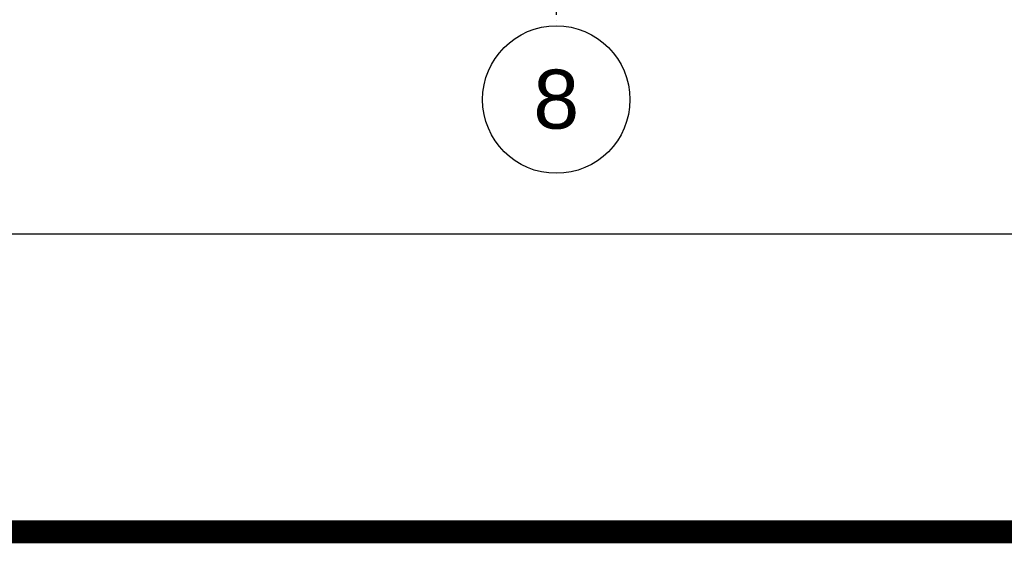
# Model space of a CAD drawing. Header units: millimetres. Extents: x -34919 to 306996, y -293018 to -145733.
# Tile 33 of 256: x 23696 to 33717, y -206840 to -201515. Entities that reach past the tile are written whole.
import ezdxf

# ---------------------------------------------------------------- set-up
doc = ezdxf.new("R2010")
doc.units = ezdxf.units.MM
doc.header["$LTSCALE"] = 3
doc.linetypes.add('DASHDOT', pattern=[25.4, 12.7, -6.35, 0, -6.35])
doc.layers.add('Prz', color=5, linetype='Continuous')
doc.layers.add('stezenia', color=4, linetype='Continuous')
doc.styles.get("Standard").update_dxf_attribs({"font": 'arial.ttf', "height": 25})

msp = doc.modelspace()

# ---------------------------------------------------------------- linework, layer by layer
at = {"color": 252, "linetype": 'DASHDOT', "ltscale": 3}
msp.add_line((29156.625, -150578.031), (29156.625, -201577.2), dxfattribs=at)
msp.add_circle((29156.625, -202327.2), 750)
at = {"layer": 'Prz'}
msp.add_lwpolyline([(50476.536, -148095.194), (50476.536, -203695.194), (-30723.464, -203695.194), (-30723.464, -148095.194)], close=True, dxfattribs=at)
at = {"layer": 'stezenia', "color": 2, "const_width": 232.388}
msp.add_lwpolyline([(-34803, -145901), (55020, -145901), (55020, -206724), (-34803, -206724)], close=True, dxfattribs=at)

# ---------------------------------------------------------------- texts
at = {"insert": (29156.625, -202327.2), "char_height": 600, "attachment_point": 5}
msp.add_mtext('\\A1;8', dxfattribs=at)

doc.saveas('drawing.dxf')
